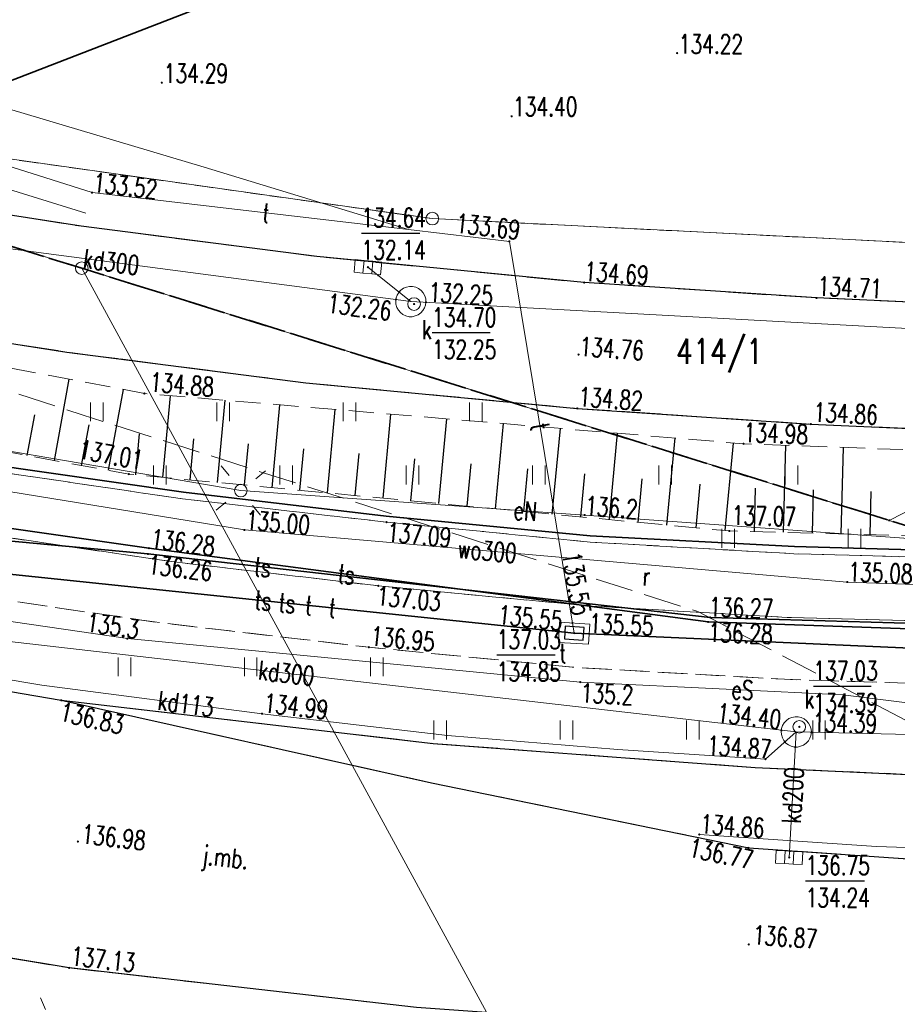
# Model space of a CAD drawing. Header units: metres. Extents: x 8438000 to 8438800, y 5890500 to 5891000.
# Tile 22 of 40: x 8438605 to 8438639, y 5890632 to 5890671. Entities that reach past the tile are written whole.
import ezdxf
from ezdxf.enums import TextEntityAlignment as Align

# ---------------------------------------------------------------- set-up
doc = ezdxf.new("R2010")
doc.units = ezdxf.units.M
doc.header["$MEASUREMENT"] = 0
for name, pattern in [('0.5_0.5', [1, 0.5, -0.5]), ('1.0_0.5', [1.5, 1, -0.5]), ('1.5_0.5', [2, 1.5, -0.5]), ('1.5_1.0', [2.5, 1.5, -1]), ('219-500', [0])]:
    doc.linetypes.add(name, pattern=pattern)
doc.layers.get('0').update_dxf_attribs({"color": 2, "linetype": 'CONTINUOUS', "lineweight": 5})
for name, color, linetype in [('000 Inne (niezydentyfikowane)', 7, 'CONTINUOUS'), ('202-punkt graniczny', 7, 'CONTINUOUS'), ('203-punkt graniczny', 7, 'CONTINUOUS'), ('211-numer działki ewidencyjnej', 7, 'CONTINUOUS'), ('216-obręb ewidencyjny', 7, 'CONTINUOUS'), ('218-kontur użytku gruntowego', 7, 'CONTINUOUS'), ('219-działka ewidencyjna', 7, 'CONTINUOUS'), ('chodnik', 7, 'CONTINUOUS'), ('droga dla rowerów', 7, 'CONTINUOUS'), ('droga dla rowerów-Atr17', 7, 'CONTINUOUS'), ('jezdnia', 7, 'CONTINUOUS'), ('jezdnia-Atr17', 7, 'CONTINUOUS'), ('komora podziemna', 7, 'CONTINUOUS'), ('kratka ściekowa', 7, 'CONTINUOUS'), ('krawężnik', 7, 'CONTINUOUS'), ('latarnia', 7, 'CONTINUOUS'), ('obudowa ochronna przewodu', 7, 'CONTINUOUS'), ('ogrodzenie trwałe', 7, 'CONTINUOUS'), ('pikieta sztuczna', 7, 'CONTINUOUS'), ('pikieta sztuczna-Atr2', 7, 'CONTINUOUS'), ('przewód elektroenergetyczny podziemny', 7, 'CONTINUOUS'), ('przewód elektroenergetyczny podziemny-Atr1', 7, 'CONTINUOUS'), ('przewód kanalizacyjny', 7, 'CONTINUOUS'), ('przewód kanalizacyjny-Atr1', 7, 'CONTINUOUS'), ('przewód telekomunikacyjny podziemny', 7, 'CONTINUOUS'), ('przewód telekomunikacyjny podziemny - ob. projektowany', 7, 'CONTINUOUS'), ('przewód telekomunikacyjny podziemny-Atr1', 7, 'CONTINUOUS'), ('przewód wodociągowy', 7, 'CONTINUOUS'), ('przewód wodociągowy-Atr1', 7, 'CONTINUOUS'), ('rzedna', 7, 'CONTINUOUS'), ('rzedna-Atr2', 7, 'CONTINUOUS'), ('rzedna-Atr3', 7, 'CONTINUOUS'), ('skarpa nieumocniona', 7, 'CONTINUOUS'), ('trawnik', 7, 'CONTINUOUS'), ('właz do komory lub kanału - okrągły', 7, 'CONTINUOUS'), ('właz do komory lub kanału - okrągły-Atr17', 7, 'CONTINUOUS'), ('właz do komory lub kanału - prostokątny', 7, 'CONTINUOUS'), ('właz do komory lub kanału - prostokątny-Atr17', 7, 'CONTINUOUS')]:
    doc.layers.add(name, color=color, linetype=linetype)
doc.styles.get("Standard").update_dxf_attribs({"font": 'simplex.shx', "width": 0.75})
doc.linetypes.add('902-500', pattern='A,3.75,0,[1,ksztalty.shx,S=0.5,R=0,X=0,Y=0],3.75', length=7.5)

# ---------------------------------------------------------------- blocks, each defined once
blk = doc.blocks.new('203')
at = {"linetype": 'Continuous', "lineweight": 0}
h = blk.add_hatch(color=0, dxfattribs=at)
edge = h.paths.add_edge_path()
edge.add_arc((0, 0), 0.045, 0, 360)
blk = doc.blocks.new('202')
at = {"color": 0, "linetype": 'Continuous', "lineweight": 0}
blk.add_circle((0, 0), 0.25, dxfattribs=at)
blk = doc.blocks.new('PW01')
at = {"linetype": 'Continuous', "lineweight": 13}
h = blk.add_hatch(color=0, dxfattribs=at)
edge = h.paths.add_edge_path()
edge.add_arc((0, 0), 0.045, 0, 360)
blk = doc.blocks.new('US05')
at = {"color": 0, "linetype": 'Continuous', "lineweight": 13}
for p, q in [((-0.525, -0.25), (-0.525, 0.25)), ((-0.525, 0.25), (-0.175, 0.25)), ((-0.175, -0.25), (-0.175, 0.25)), ((-0.175, 0.25), (0.175, 0.25)), ((0.175, -0.25), (0.175, 0.25)), ((0.175, 0.25), (0.525, 0.25)), ((0.525, -0.25), (0.525, 0.25)), ((-0.525, -0.25), (-0.175, -0.25)), ((-0.175, -0.25), (0.175, -0.25)), ((0.175, -0.25), (0.525, -0.25))]:
    blk.add_line(p, q, dxfattribs=at)
blk = doc.blocks.new('US22')
at = {"color": 0, "linetype": 'Continuous', "lineweight": 13}
blk.add_circle((0, 0), 0.25, dxfattribs=at)
blk = doc.blocks.new('SM01')
at = {"color": 0, "linetype": 'Continuous', "lineweight": 13}
for p, q in [((-0.53, 0.531), (-0.883, 0.884)), ((0.531, 0.531), (0.884, 0.884)), ((-0.53, -0.53), (-0.883, -0.883)), ((0.531, -0.53), (0.884, -0.883))]:
    blk.add_line(p, q, dxfattribs=at)
blk.add_circle((0, 0), 0.25, dxfattribs=at)
blk = doc.blocks.new('SUPWP')
at = {"color": 0, "linetype": 'Continuous'}
blk.add_lwpolyline([(-0.375, -0.25), (0.375, -0.25), (0.375, 0.25), (-0.375, 0.25)], close=True, dxfattribs=at)
blk = doc.blocks.new('TU04')
at = {"color": 0, "linetype": 'Continuous', "lineweight": 13}
for p, q in [((0, 0), (0, 0.75)), ((0.5, 0), (0.5, 0.75))]:
    blk.add_line(p, q, dxfattribs=at)

msp = doc.modelspace()

# ---------------------------------------------------------------- linework, layer by layer
at = {"layer": '000 Inne (niezydentyfikowane)', "color": 7, "linetype": 'Continuous', "lineweight": 25, "flags": 128}
for points in [[(8438605.9, 5890654), (8438606.49, 5890657.22)], [(8438608.04, 5890653.61), (8438608.63, 5890656.81)], [(8438610.19, 5890653.33), (8438610.5, 5890656.56)], [(8438612.35, 5890653.13), (8438612.66, 5890656.38)], [(8438614.52, 5890652.92), (8438614.83, 5890656.2)], [(8438616.71, 5890652.72), (8438617.02, 5890656.02)], [(8438604.82, 5890654.2), (8438605.12, 5890655.81)], [(8438618.91, 5890652.51), (8438619.22, 5890655.83)], [(8438621.12, 5890652.3), (8438621.44, 5890655.65)], [(8438606.97, 5890653.8), (8438607.27, 5890655.41)], [(8438623.36, 5890652.09), (8438623.68, 5890655.46)], [(8438625.61, 5890651.87), (8438625.93, 5890655.27)], [(8438609.12, 5890653.43), (8438609.27, 5890655.05)], [(8438627.87, 5890651.66), (8438628.19, 5890655.08)], [(8438630.15, 5890651.44), (8438630.48, 5890654.89)], [(8438611.27, 5890653.23), (8438611.42, 5890654.85)], [(8438613.43, 5890653.03), (8438613.59, 5890654.66)], [(8438632.45, 5890651.23), (8438632.78, 5890654.69)], [(8438634.76, 5890651.16), (8438634.85, 5890654.6)], [(8438637.05, 5890651.1), (8438637.14, 5890654.52)], [(8438615.61, 5890652.82), (8438615.77, 5890654.46)], [(8438617.8, 5890652.61), (8438617.96, 5890654.27)], [(8438620.01, 5890652.4), (8438620.17, 5890654.07)], [(8438622.24, 5890652.19), (8438622.4, 5890653.87)], [(8438624.48, 5890651.98), (8438624.64, 5890653.67)], [(8438626.74, 5890651.77), (8438626.9, 5890653.47)], [(8438629.01, 5890651.55), (8438629.17, 5890653.27)], [(8438631.3, 5890651.34), (8438631.46, 5890653.06)], [(8438633.61, 5890651.19), (8438633.65, 5890652.91)], [(8438635.91, 5890651.13), (8438635.95, 5890652.84)], [(8438638.19, 5890651.07), (8438638.24, 5890652.77)]]:
    msp.add_lwpolyline(points, dxfattribs=at)
at = {"layer": '216-obręb ewidencyjny', "color": 3, "linetype": '1.5_1.0', "lineweight": 35, "flags": 128}
for points in [[(8438740.642, 5890619.488), (8438710.05, 5890629.46), (8438692.29, 5890634.99), (8438638.95, 5890651.63), (8438606.98, 5890661.61), (8438575.88, 5890671.25), (8438571.42, 5890672.63), (8438527.73, 5890686.19), (8438509.75, 5890691.76), (8438488.49, 5890698.42), (8438449.82, 5890710.52), (8438415.26, 5890721.35), (8438396.385, 5890727.204)], [(8438396.385, 5890727.204), (8438415.26, 5890721.35), (8438449.82, 5890710.52), (8438488.49, 5890698.42), (8438509.75, 5890691.76), (8438527.73, 5890686.19), (8438571.42, 5890672.63), (8438575.88, 5890671.25), (8438606.98, 5890661.61), (8438638.95, 5890651.63), (8438692.29, 5890634.99), (8438710.05, 5890629.46), (8438740.642, 5890619.488)]]:
    msp.add_lwpolyline(points, dxfattribs=at)
at = {"layer": '218-kontur użytku gruntowego', "color": 3, "linetype": '0.5_0.5', "lineweight": 18, "flags": 128}
for points in [[(8438606.98, 5890661.61), (8438575.88, 5890671.25)], [(8438575.88, 5890671.25), (8438606.98, 5890661.61)], [(8438599.82, 5890666.54), (8438620.86, 5890663.57)], [(8438620.86, 5890663.57), (8438599.82, 5890666.54)], [(8438620.86, 5890663.57), (8438658.58, 5890661.68)], [(8438658.58, 5890661.68), (8438620.86, 5890663.57)], [(8438638.95, 5890651.63), (8438606.98, 5890661.61)], [(8438606.98, 5890661.61), (8438638.95, 5890651.63)], [(8438678.26, 5890639.37), (8438638.95, 5890651.63)], [(8438638.95, 5890651.63), (8438678.26, 5890639.37)]]:
    msp.add_lwpolyline(points, dxfattribs=at)
at = {"layer": '219-działka ewidencyjna', "color": 3, "linetype": '219-500', "lineweight": 18, "flags": 128}
for points in [[(8438606.98, 5890661.61), (8438575.88, 5890671.25)], [(8438599.82, 5890666.54), (8438620.86, 5890663.57)], [(8438620.86, 5890663.57), (8438658.58, 5890661.68)], [(8438606.98, 5890661.61), (8438638.62, 5890603.482)], [(8438638.95, 5890651.63), (8438606.98, 5890661.61)], [(8438638.95, 5890651.63), (8438658.58, 5890661.68)], [(8438692.29, 5890634.99), (8438638.95, 5890651.63)]]:
    msp.add_lwpolyline(points, dxfattribs=at)
at = {"layer": 'chodnik', "color": 7, "linetype": '1.0_0.5', "lineweight": 18, "flags": 128}
msp.add_lwpolyline([(8438574.17, 5890655.64), (8438575.6, 5890654.69), (8438577.24, 5890653.9), (8438578.86, 5890653.37), (8438580.78, 5890652.82), (8438582.69, 5890652.35), (8438585.92, 5890651.72), (8438594.02, 5890650.07), (8438602.25, 5890648.72), (8438610.08, 5890647.58), (8438618.35, 5890646.61), (8438626.4, 5890645.82), (8438634.8, 5890645.34), (8438648.32, 5890644.92), (8438649.04, 5890644.76), (8438649.78, 5890644.43), (8438650.44, 5890643.83), (8438650.71, 5890642.99), (8438650.67, 5890641.36), (8438677.06, 5890640.88), (8438677.11, 5890642.21), (8438677.35, 5890643.07), (8438677.68, 5890643.56), (8438678.31, 5890644.09), (8438679.08, 5890644.29), (8438695.25, 5890644.05), (8438700.34, 5890643.99), (8438699.61, 5890645.57), (8438698.83, 5890646.25), (8438697.93, 5890646.46), (8438678.91, 5890646.81), (8438647.2, 5890647.46), (8438634.91, 5890647.79), (8438626.98, 5890648.25), (8438618.72, 5890649.04), (8438610.54, 5890650), (8438602.62, 5890651.16), (8438594.52, 5890652.47), (8438586.52, 5890654.1), (8438582.66, 5890654.86), (8438579.74, 5890655.38), (8438577.79, 5890655.63), (8438576.27, 5890655.63)], close=True, dxfattribs=at)
at = {"layer": 'droga dla rowerów', "color": 7, "linetype": '1.0_0.5', "lineweight": 18, "flags": 128}
for points in [[(8438514.32, 5890673.22), (8438535.12, 5890666.63), (8438546.96, 5890662.82), (8438556.44, 5890659.9), (8438568.04, 5890656.38), (8438569.32, 5890656.05), (8438570.65, 5890655.86), (8438572.4, 5890655.75), (8438574.17, 5890655.64), (8438576.27, 5890655.63), (8438577.79, 5890655.63), (8438579.74, 5890655.38), (8438582.66, 5890654.86), (8438586.52, 5890654.1), (8438594.52, 5890652.47), (8438602.62, 5890651.16), (8438610.54, 5890650), (8438618.72, 5890649.04), (8438626.98, 5890648.25), (8438634.91, 5890647.79), (8438647.2, 5890647.46), (8438678.91, 5890646.81), (8438697.93, 5890646.46), (8438698.83, 5890646.25), (8438699.61, 5890645.57), (8438700.34, 5890643.99), (8438701.24, 5890640.29), (8438703.92, 5890640.3), (8438703.42, 5890642.13), (8438703.21, 5890643.06), (8438703.28, 5890644.07), (8438703.65, 5890645.01), (8438704.05, 5890645.54), (8438704.63, 5890645.91), (8438705.25, 5890646.17), (8438705.89, 5890646.27), (8438713, 5890646.19), (8438713.51, 5890647.53), (8438713.84, 5890649.1), (8438712.03, 5890648.81), (8438711.09, 5890648.83), (8438710.28, 5890649.14), (8438709.49, 5890649.79), (8438708.85, 5890650.7), (8438700.2, 5890675.74), (8438697.22, 5890683.4), (8438694.33, 5890690.89), (8438691.54, 5890698.72), (8438689.49, 5890705.32), (8438687.41, 5890713.27), (8438686.19, 5890718.14), (8438684.6, 5890723.38), (8438682.42, 5890730.05), (8438680.2, 5890735.84), (8438674.16, 5890750.99), (8438667, 5890768.57), (8438665.918, 5890771.155)], [(8438663.663, 5890770.079), (8438664.66, 5890767.73), (8438671.75, 5890750.07), (8438677.68, 5890735.08), (8438679.99, 5890729.12), (8438682.13, 5890722.62), (8438683.73, 5890717.53), (8438684.91, 5890712.7), (8438686.96, 5890704.91), (8438689.15, 5890697.87), (8438691.9, 5890690.07), (8438694.8, 5890682.53), (8438697.79, 5890674.87), (8438706.17, 5890650.89), (8438706.33, 5890650.19), (8438706.24, 5890649.63), (8438705.82, 5890649.25), (8438704.21, 5890648.95), (8438695.8, 5890649.09), (8438678.9, 5890649.27), (8438647.29, 5890649.97), (8438635.17, 5890650.31), (8438627.11, 5890650.77), (8438619.05, 5890651.56), (8438610.97, 5890652.48), (8438602.97, 5890653.66), (8438594.98, 5890654.98), (8438587.05, 5890656.59), (8438583.08, 5890657.36), (8438580.41, 5890657.85), (8438578.42, 5890658.11), (8438576.96, 5890658.21), (8438574.48, 5890658.14), (8438571.99, 5890658.26), (8438570.61, 5890658.38), (8438569.02, 5890658.69), (8438557.18, 5890662.35), (8438547.75, 5890665.25), (8438536.05, 5890668.99), (8438514.5, 5890675.86), (8438514.28, 5890674.49), (8438514.32, 5890673.22)]]:
    msp.add_lwpolyline(points, dxfattribs=at)
at = {"layer": 'jezdnia', "color": 7, "linetype": '1.5_0.5', "lineweight": 18, "flags": 128}
for points in [[(8438667.438, 5890771.88), (8438667.98, 5890770.28), (8438670.77, 5890762.96), (8438673.14, 5890757.14), (8438678.23, 5890745.55), (8438683.07, 5890734.72), (8438683.88, 5890732.8), (8438684.62, 5890730.87), (8438686.81, 5890724.28), (8438690.88, 5890712.21), (8438695.45, 5890699.89), (8438700.28, 5890688.21), (8438705.19, 5890676.16), (8438709.35, 5890664.8), (8438713.6, 5890652.01), (8438713.89, 5890650.7), (8438714.12, 5890649.16), (8438714.04, 5890647.84), (8438713.76, 5890646.21), (8438713.32, 5890644.53), (8438712.54, 5890642.65), (8438711.74, 5890641.33), (8438710.56, 5890639.98), (8438708.99, 5890638.8), (8438706.89, 5890637.78), (8438704.75, 5890637.15), (8438703.11, 5890636.9), (8438699.29, 5890636.87), (8438677.08, 5890637.39), (8438650.89, 5890637.97), (8438640.07, 5890638.21), (8438633.39, 5890638.67), (8438620.83, 5890641.24), (8438606.17, 5890644.51), (8438593.58, 5890646.66), (8438579.66, 5890649.57), (8438566.24, 5890653.19), (8438551.45, 5890657.75), (8438522.87, 5890666.81), (8438520.08, 5890667.71), (8438509.44, 5890671.08), (8438497.35, 5890674.89), (8438494.53, 5890675.75), (8438466.36, 5890684.67), (8438436.81, 5890693.96), (8438408.4, 5890702.97), (8438390.761, 5890708.526)], [(8438387.76, 5890698.558), (8438405.27, 5890693.02), (8438433.91, 5890683.95), (8438462.72, 5890674.82), (8438491.13, 5890665.85), (8438519.84, 5890656.79), (8438548.09, 5890647.87), (8438563.61, 5890643.05), (8438577.2, 5890639.46), (8438591.66, 5890636.38), (8438606.48, 5890633.92), (8438620.23, 5890632.36), (8438633.16, 5890631.43), (8438640.17, 5890631.17), (8438646.24, 5890631.04), (8438648.08, 5890630.8), (8438649.61, 5890630.24), (8438650.69, 5890629.56), (8438651.92, 5890628.57), (8438652.75, 5890627.49), (8438653.47, 5890626.11), (8438653.93, 5890624.73), (8438654.13, 5890623.22), (8438654.06, 5890621.73), (8438653.65, 5890620.17), (8438652.99, 5890618.96), (8438651.8, 5890617.43), (8438650.63, 5890616.38), (8438649.31, 5890615.62), (8438647.72, 5890615.15), (8438646.23, 5890614.96), (8438644.97, 5890615.1), (8438642.35, 5890615.84), (8438614.79, 5890626.24), (8438608.4, 5890628.34), (8438603.85, 5890629.56), (8438581.41, 5890634.83), (8438575.98, 5890636.25), (8438572.32, 5890637.4), (8438559.37, 5890641.54), (8438516.62, 5890655.13), (8438472.47, 5890669.09), (8438415.53, 5890687.06), (8438386.871, 5890695.608)]]:
    msp.add_lwpolyline(points, dxfattribs=at)
for points in [[(8438515.55, 5890671.17), (8438514.61, 5890672.24), (8438514.32, 5890673.22), (8438514.28, 5890674.49), (8438514.5, 5890675.86), (8438515.04, 5890677.08), (8438515.73, 5890678.03), (8438516.4, 5890678.74), (8438517.23, 5890679.3), (8438518.63, 5890679.93), (8438520.13, 5890680.24), (8438521.63, 5890680.23), (8438524.56, 5890679.5), (8438539.76, 5890674.41), (8438554.91, 5890669.51), (8438570.53, 5890665.26), (8438579.27, 5890663.21), (8438588.19, 5890661.35), (8438597.03, 5890659.75), (8438606.39, 5890658.29), (8438615.86, 5890657.07), (8438626.6, 5890656.06), (8438635.85, 5890655.44), (8438646.64, 5890654.96), (8438659.57, 5890654.41), (8438664.96, 5890654.15), (8438670.89, 5890653.99), (8438673.86, 5890653.97), (8438676.84, 5890654.28), (8438679.18, 5890655.06), (8438681.92, 5890656.33), (8438684.46, 5890657.92), (8438686.76, 5890659.83), (8438688.58, 5890662.21), (8438690.07, 5890664.81), (8438691.3, 5890667.55), (8438692.18, 5890670.44), (8438692.49, 5890673.36), (8438692.2, 5890676.36), (8438691.49, 5890679.3), (8438690.29, 5890683.08), (8438687.81, 5890689.63), (8438686.06, 5890694.34), (8438684.79, 5890698.13), (8438683.3, 5890702.94), (8438682.01, 5890707.75), (8438677.97, 5890724.29), (8438668.65, 5890719.82), (8438669.7, 5890720.1), (8438670.76, 5890720.07), (8438671.77, 5890719.79), (8438672.9, 5890719.18), (8438673.78, 5890718.36), (8438674.51, 5890717.28), (8438674.94, 5890716.06), (8438675.62, 5890713.13), (8438676.29, 5890710.17), (8438679.1, 5890699.55), (8438681.3, 5890692.9), (8438682.99, 5890688.19), (8438684.13, 5890685.36), (8438685.23, 5890682.61), (8438685.94, 5890679.67), (8438686.24, 5890676.68), (8438686.01, 5890673.61), (8438685.21, 5890670.67), (8438683.99, 5890667.9), (8438682.31, 5890665.37), (8438680.23, 5890663.15), (8438677.75, 5890661.43), (8438674.94, 5890660.21), (8438671.01, 5890659.41), (8438668.03, 5890659.06), (8438665.74, 5890659.08), (8438664.93, 5890659.15), (8438659.74, 5890659.41), (8438646.9, 5890659.94), (8438636.07, 5890660.43), (8438626.87, 5890661.04), (8438616.29, 5890662.07), (8438606.96, 5890663.27), (8438597.68, 5890664.71), (8438589.16, 5890666.29), (8438580.25, 5890668.08), (8438571.83, 5890669.99), (8438570.62, 5890670.29), (8438570.22, 5890670.6), (8438569.98, 5890671.09), (8438570.04, 5890671.61), (8438570.28, 5890672.03), (8438571.87, 5890672.89), (8438566.11, 5890675.07), (8438563.24, 5890673.55), (8438562.29, 5890673.21), (8438560.92, 5890672.91), (8438556.11, 5890674.33), (8438541.35, 5890679.02), (8438524.02, 5890685.61), (8438521.25, 5890686.58), (8438519.79, 5890686.97), (8438518.26, 5890687.08), (8438516.81, 5890686.95), (8438515.38, 5890686.63), (8438513.96, 5890686.13), (8438512.66, 5890685.4), (8438511.68, 5890684.61), (8438510.24, 5890683.22), (8438509.74, 5890682.58), (8438509.24, 5890681.55), (8438508.81, 5890680.1), (8438508.5, 5890678.92), (8438507.91, 5890677.76), (8438506.85, 5890676.63), (8438505.69, 5890675.83), (8438504.08, 5890675.11), (8438502.71, 5890674.8), (8438501.2, 5890674.7), (8438499.18, 5890674.76), (8438497.35, 5890674.89), (8438509.44, 5890671.08), (8438520.08, 5890667.71), (8438518.31, 5890669.01), (8438516.68, 5890670.18)], [(8438606.17, 5890644.51), (8438620.83, 5890641.24), (8438633.39, 5890638.67), (8438640.07, 5890638.21), (8438650.89, 5890637.97), (8438677.08, 5890637.39), (8438699.29, 5890636.87), (8438703.11, 5890636.9), (8438704.75, 5890637.15), (8438706.89, 5890637.78), (8438708.99, 5890638.8), (8438710.56, 5890639.98), (8438711.74, 5890641.33), (8438712.54, 5890642.65), (8438713.32, 5890644.53), (8438713.76, 5890646.21), (8438714.04, 5890647.84), (8438714.12, 5890649.16), (8438713.89, 5890650.7), (8438713.84, 5890649.1), (8438713.51, 5890647.53), (8438713, 5890646.19), (8438711.64, 5890644.02), (8438710.51, 5890642.76), (8438709.03, 5890641.67), (8438707.4, 5890640.92), (8438705.24, 5890640.42), (8438703.92, 5890640.3), (8438701.24, 5890640.29), (8438677.06, 5890640.88), (8438650.67, 5890641.36), (8438639.68, 5890641.58), (8438633.64, 5890641.85), (8438620.9, 5890642.8)]]:
    msp.add_lwpolyline(points, close=True, dxfattribs=at)
at = {"layer": 'komora podziemna', "color": 34, "linetype": 'Continuous', "lineweight": 18, "flags": 128}
for points in [[(8438619.52, 5890659.95), (8438619.46, 5890660.06), (8438619.42, 5890660.18), (8438619.41, 5890660.3), (8438619.43, 5890660.43), (8438619.47, 5890660.54), (8438619.53, 5890660.65), (8438619.62, 5890660.74), (8438619.72, 5890660.82), (8438619.84, 5890660.86), (8438619.96, 5890660.89), (8438620.08, 5890660.89), (8438620.21, 5890660.86), (8438620.32, 5890660.8), (8438620.42, 5890660.73), (8438620.5, 5890660.63), (8438620.56, 5890660.52), (8438620.6, 5890660.4), (8438620.61, 5890660.28), (8438620.59, 5890660.15), (8438620.55, 5890660.04), (8438620.49, 5890659.93), (8438620.4, 5890659.84), (8438620.3, 5890659.76), (8438620.18, 5890659.72), (8438620.06, 5890659.69), (8438619.94, 5890659.69), (8438619.81, 5890659.72), (8438619.7, 5890659.78), (8438619.6, 5890659.85)], [(8438634.78, 5890642.92), (8438634.72, 5890643.03), (8438634.68, 5890643.15), (8438634.67, 5890643.27), (8438634.69, 5890643.4), (8438634.73, 5890643.51), (8438634.79, 5890643.62), (8438634.88, 5890643.71), (8438634.98, 5890643.79), (8438635.1, 5890643.83), (8438635.22, 5890643.86), (8438635.34, 5890643.86), (8438635.47, 5890643.83), (8438635.58, 5890643.77), (8438635.68, 5890643.7), (8438635.76, 5890643.6), (8438635.82, 5890643.49), (8438635.86, 5890643.37), (8438635.87, 5890643.25), (8438635.85, 5890643.12), (8438635.81, 5890643.01), (8438635.75, 5890642.9), (8438635.66, 5890642.81), (8438635.56, 5890642.73), (8438635.44, 5890642.69), (8438635.32, 5890642.66), (8438635.2, 5890642.66), (8438635.07, 5890642.69), (8438634.96, 5890642.75), (8438634.86, 5890642.82)]]:
    msp.add_lwpolyline(points, close=True, dxfattribs=at)
at = {"layer": 'komora podziemna', "color": 30, "linetype": 'Continuous', "lineweight": 18, "flags": 128}
msp.add_lwpolyline([(8438625.9, 5890647.6), (8438627.1, 5890647.52), (8438627.05, 5890646.73), (8438625.85, 5890646.8)], close=True, dxfattribs=at)
at = {"layer": 'krawężnik', "color": 7, "linetype": 'Continuous', "lineweight": 25, "flags": 128}
for points in [[(8438539.76, 5890674.41), (8438554.91, 5890669.51), (8438570.53, 5890665.26), (8438579.27, 5890663.21), (8438588.19, 5890661.35), (8438597.03, 5890659.75), (8438606.39, 5890658.29), (8438615.86, 5890657.07), (8438626.6, 5890656.06), (8438635.85, 5890655.44), (8438646.64, 5890654.96)], [(8438646.9, 5890659.94), (8438636.07, 5890660.43), (8438626.87, 5890661.04), (8438616.29, 5890662.07), (8438606.96, 5890663.27), (8438597.68, 5890664.71), (8438589.16, 5890666.29), (8438580.25, 5890668.08), (8438571.83, 5890669.99), (8438570.62, 5890670.29), (8438570.22, 5890670.6), (8438569.98, 5890671.09), (8438570.04, 5890671.61), (8438570.28, 5890672.03), (8438571.87, 5890672.89)], [(8438551.45, 5890657.75), (8438566.24, 5890653.19), (8438579.66, 5890649.57), (8438593.58, 5890646.66), (8438606.17, 5890644.51), (8438620.9, 5890642.8), (8438633.64, 5890641.85), (8438639.68, 5890641.58)], [(8438606.17, 5890644.51), (8438620.83, 5890641.24), (8438633.39, 5890638.67), (8438640.07, 5890638.21), (8438650.89, 5890637.97), (8438677.08, 5890637.39), (8438699.29, 5890636.87), (8438703.11, 5890636.9), (8438704.75, 5890637.15), (8438706.89, 5890637.78), (8438708.99, 5890638.8), (8438710.56, 5890639.98), (8438711.74, 5890641.33), (8438712.54, 5890642.65), (8438713.32, 5890644.53), (8438713.76, 5890646.21), (8438714.04, 5890647.84), (8438714.12, 5890649.16), (8438713.89, 5890650.7)], [(8438640.17, 5890631.17), (8438633.16, 5890631.43), (8438620.23, 5890632.36), (8438606.48, 5890633.92), (8438591.66, 5890636.38), (8438577.2, 5890639.46), (8438563.61, 5890643.05), (8438548.09, 5890647.87)]]:
    msp.add_lwpolyline(points, dxfattribs=at)
at = {"layer": 'obudowa ochronna przewodu', "color": 7, "linetype": 'Continuous', "lineweight": 35, "flags": 128}
for points in [[(8438655.54, 5890647.1), (8438631.86, 5890647.79), (8438609.6, 5890650.3), (8438600.65, 5890651.14), (8438599.45, 5890652.13), (8438584.45, 5890654.49), (8438562.96, 5890661.12), (8438548.29, 5890665.8), (8438544.76, 5890667.24), (8438544.22, 5890667.61), (8438543.06, 5890667.98), (8438542.08, 5890667.91), (8438518.26, 5890675.49), (8438502.3, 5890680.5), (8438494.48, 5890683.04), (8438493.52, 5890690.57)], [(8438656.85, 5890646.75), (8438631.78, 5890647.61), (8438609.64, 5890650.53), (8438601.43, 5890651.7), (8438599.3, 5890651.42), (8438584.41, 5890654.21), (8438562.92, 5890660.95), (8438548.24, 5890665.57), (8438543.59, 5890667.24), (8438518.16, 5890675.22), (8438502.18, 5890680.24), (8438493.32, 5890683.12), (8438491.44, 5890690.08)], [(8438568.73, 5890627.61), (8438578.09, 5890654.53), (8438601.34, 5890649.79), (8438626.48, 5890647.17), (8438642.45, 5890646.46), (8438661.48, 5890645.84), (8438668.96, 5890645.56)]]:
    msp.add_lwpolyline(points, dxfattribs=at)
at = {"layer": 'ogrodzenie trwałe', "color": 7, "linetype": '902-500', "lineweight": 35, "flags": 128}
for points in [[(8438517.61, 5890677.69), (8438536.86, 5890671.59), (8438548.44, 5890667.92), (8438558.12, 5890664.89), (8438565.79, 5890662.51), (8438569.7, 5890661.38), (8438571.7, 5890661), (8438573.71, 5890660.74), (8438575.7, 5890660.36), (8438577.46, 5890659.36), (8438579.14, 5890658.31), (8438583.14, 5890657.63), (8438587.08, 5890656.85), (8438595.03, 5890655.24), (8438603, 5890653.89), (8438611.01, 5890652.75), (8438619.04, 5890651.79), (8438627.11, 5890651.02), (8438635.2, 5890650.6), (8438647.35, 5890650.25), (8438679.71, 5890649.55), (8438695.86, 5890649.38), (8438703.91, 5890649.22), (8438699.85, 5890660.74), (8438695.19, 5890674.11), (8438692.24, 5890681.63), (8438689.31, 5890689.23), (8438686.56, 5890696.84), (8438685.3, 5890700.65), (8438684.22, 5890702.35), (8438684.24, 5890704.37), (8438682.25, 5890712.21)], [(8438630.47, 5890679.21), (8438597.56, 5890666.48), (8438581.48, 5890671.35), (8438579.35, 5890676.11)]]:
    msp.add_lwpolyline(points, dxfattribs=at)
at = {"layer": 'przewód elektroenergetyczny podziemny', "color": 1, "linetype": 'Continuous', "lineweight": 18, "flags": 128}
for points in [[(8438544.42, 5890669.43), (8438557.44, 5890665.46), (8438579.12, 5890658.84), (8438585.06, 5890657.62), (8438596.83, 5890655.61), (8438613.28, 5890652.81), (8438626.89, 5890651.84), (8438641.92, 5890650.76), (8438655.9, 5890650.41), (8438670.69, 5890650.04), (8438686.15, 5890649.73), (8438699.35, 5890649.46)], [(8438644.39, 5890635.01), (8438643.73, 5890640.62), (8438643.29, 5890643.07), (8438642.73, 5890644.03), (8438637.11, 5890644.72), (8438632.77, 5890644.94), (8438626.72, 5890645.23), (8438608.79, 5890646.95), (8438601.09, 5890648.08), (8438591.2, 5890650.58), (8438583.23, 5890652.11), (8438578.5, 5890652.83), (8438576.74, 5890653.26)]]:
    msp.add_lwpolyline(points, dxfattribs=at)
at = {"layer": 'przewód kanalizacyjny', "color": 34, "linetype": 'Continuous', "lineweight": 18, "flags": 128}
for points in [[(8438697.05, 5890686.31), (8438686.88, 5890673.08), (8438660.06, 5890658.11), (8438620.01, 5890660.29), (8438594.63, 5890663.63)], [(8438620.01, 5890660.29), (8438618.31, 5890661.65)], [(8438709.22, 5890657.27), (8438710.23, 5890654.76), (8438712.75, 5890653.75), (8438713.65, 5890650.42), (8438713.47, 5890646.3), (8438712.46, 5890643.35), (8438709.97, 5890640.42), (8438706.26, 5890637.89), (8438703.12, 5890637.18), (8438699.55, 5890637.2), (8438678.19, 5890637.57), (8438657.65, 5890638.05), (8438646, 5890638.47), (8438638.44, 5890638.72), (8438631.43, 5890639.2)], [(8438596.98, 5890647.66), (8438635.27, 5890643.26), (8438663.9, 5890642.59)], [(8438596.67, 5890646.57), (8438605.4, 5890645.11), (8438614.12, 5890643.98), (8438621.46, 5890643.12), (8438628.21, 5890642.56), (8438634.05, 5890642.18), (8438635.27, 5890643.26)], [(8438635.27, 5890643.26), (8438634.99, 5890638.29)]]:
    msp.add_lwpolyline(points, dxfattribs=at)
at = {"layer": 'przewód telekomunikacyjny podziemny', "color": 30, "linetype": 'Continuous', "lineweight": 18, "flags": 128}
for points in [[(8438469.63, 5890705.48), (8438476, 5890705.19), (8438501.43, 5890697.13), (8438518.31, 5890691.64), (8438532.98, 5890686.93), (8438548.56, 5890682.09), (8438577.62, 5890672.92), (8438599.3, 5890666.21), (8438607.14, 5890663.78)], [(8438619.92, 5890663.14), (8438611.83, 5890665.61), (8438591.32, 5890671.71), (8438576.24, 5890676.42), (8438566.83, 5890679.22), (8438552.34, 5890683.27), (8438546.71, 5890685.22), (8438527.87, 5890691.77), (8438510.86, 5890697.32), (8438496.26, 5890701.34), (8438494.89, 5890701.87), (8438489.14, 5890698.22), (8438488.6, 5890697.86), (8438487.48, 5890698.19)], [(8438619.92, 5890663.14), (8438611.83, 5890665.61), (8438591.32, 5890671.71), (8438576.24, 5890676.42), (8438566.83, 5890679.22), (8438552.34, 5890683.27), (8438546.71, 5890685.22), (8438527.87, 5890691.77), (8438510.86, 5890697.32), (8438496.26, 5890701.34), (8438494.89, 5890701.87), (8438489.14, 5890698.22), (8438488.6, 5890697.86), (8438487.48, 5890698.19)], [(8438607.39, 5890664.6), (8438596.33, 5890668.1), (8438583.63, 5890672.2), (8438578.04, 5890674.01), (8438578.59, 5890687.67), (8438574.75, 5890695.66)], [(8438655.54, 5890647.1), (8438631.86, 5890647.79), (8438609.6, 5890650.3), (8438600.65, 5890651.14), (8438599.45, 5890652.13), (8438584.45, 5890654.49), (8438562.96, 5890661.12), (8438548.29, 5890665.8), (8438544.76, 5890667.24), (8438544.22, 5890667.61), (8438543.06, 5890667.98), (8438542.08, 5890667.91), (8438518.26, 5890675.49), (8438502.3, 5890680.5), (8438494.48, 5890683.04), (8438493.52, 5890690.57)], [(8438668.96, 5890645.56), (8438661.48, 5890645.84), (8438642.45, 5890646.46), (8438626.48, 5890647.17), (8438601.34, 5890649.79), (8438578.09, 5890654.53), (8438568.73, 5890627.61), (8438541.95, 5890635.85), (8438511.79, 5890645.47), (8438485.7, 5890653.67), (8438498.42, 5890690.23)], [(8438656.85, 5890646.75), (8438631.78, 5890647.61), (8438609.64, 5890650.53), (8438601.43, 5890651.7), (8438599.3, 5890651.42), (8438584.41, 5890654.21), (8438562.92, 5890660.95), (8438548.24, 5890665.57), (8438543.59, 5890667.24), (8438518.16, 5890675.22), (8438502.18, 5890680.24), (8438493.32, 5890683.12), (8438491.44, 5890690.08)], [(8438626.48, 5890647.17), (8438623.91, 5890662.67), (8438619.92, 5890663.14), (8438607.39, 5890664.6)], [(8438668.96, 5890645.56), (8438661.48, 5890645.84), (8438642.45, 5890646.46), (8438626.48, 5890647.17), (8438601.34, 5890649.79), (8438578.09, 5890654.53), (8438568.73, 5890627.61), (8438541.95, 5890635.85), (8438511.79, 5890645.47), (8438485.7, 5890653.67), (8438454.62, 5890663.47)], [(8438668.96, 5890645.56), (8438661.48, 5890645.84), (8438642.45, 5890646.46), (8438626.48, 5890647.17), (8438601.34, 5890649.79), (8438578.09, 5890654.53), (8438568.73, 5890627.61), (8438588.8, 5890620.74), (8438604.569, 5890613.344)], [(8438668.96, 5890645.56), (8438661.48, 5890645.84), (8438642.45, 5890646.46), (8438626.48, 5890647.17), (8438601.34, 5890649.79), (8438578.09, 5890654.53), (8438568.73, 5890627.61), (8438571.05, 5890627.49)]]:
    msp.add_lwpolyline(points, dxfattribs=at)
at = {"layer": 'przewód telekomunikacyjny podziemny - ob. projektowany', "color": 30, "linetype": '1.5_0.5', "lineweight": 18, "flags": 128}
msp.add_lwpolyline([(8438394.511, 5890720.981), (8438395.9, 5890720.33), (8438404.34, 5890717.62), (8438415.34, 5890715.43), (8438436.07, 5890709.11), (8438484.15, 5890694.43), (8438531.71, 5890679.44), (8438570.83, 5890666.16), (8438573.66, 5890666.59), (8438607, 5890655.81), (8438631.37, 5890648.02), (8438639.99, 5890643.52), (8438650.02, 5890642.12), (8438684.92, 5890632.57), (8438693, 5890632.57), (8438708.17, 5890645.1), (8438708.16, 5890645.31), (8438708.14, 5890645.51), (8438707.25, 5890659.54), (8438703.47, 5890676.61), (8438700.72, 5890686.86)], dxfattribs=at)
at = {"layer": 'przewód wodociągowy', "color": 5, "linetype": 'Continuous', "lineweight": 18, "flags": 128}
msp.add_lwpolyline([(8438662.063, 5890769.315), (8438663.94, 5890765.05), (8438672.25, 5890746.19), (8438673.51, 5890740.26), (8438674.88, 5890737.07), (8438681.73, 5890721.09), (8438686.07, 5890701.57), (8438688.33, 5890696.15), (8438700.28, 5890668.36), (8438692.06, 5890647.71), (8438665.92, 5890648.19), (8438637.29, 5890649.19), (8438613.42, 5890651.25), (8438591.02, 5890654.9), (8438587.77, 5890655.43), (8438571.62, 5890659.38), (8438547.56, 5890666.89), (8438522.4, 5890674.77), (8438496.44, 5890683.22), (8438479.15, 5890688.81), (8438454.18, 5890696.46), (8438433.71, 5890703.14), (8438410.18, 5890710.52), (8438392.923, 5890715.706)], dxfattribs=at)
at = {"layer": 'rzedna-Atr2', "color": 7, "flags": 128}
for points in [[(8438618.06, 5890663), (8438620.368, 5890663)], [(8438620.85, 5890659.06), (8438623.154, 5890659.06)], [(8438623.41, 5890646.31), (8438625.718, 5890646.31)], [(8438635.95, 5890645.07), (8438638.233, 5890645.07)], [(8438635.64, 5890637.37), (8438637.974, 5890637.37)]]:
    msp.add_lwpolyline(points, dxfattribs=at)
at = {"layer": 'skarpa nieumocniona', "color": 7, "linetype": '1.0_0.5', "lineweight": 18, "flags": 128}
msp.add_lwpolyline([(8438579.98, 5890662.26), (8438578.94, 5890659.08), (8438579.41, 5890658.84), (8438608.85, 5890653.46), (8438632.62, 5890651.21), (8438675.79, 5890650.12), (8438685.73, 5890650.14), (8438675.9, 5890653.1), (8438633.18, 5890654.66), (8438609.47, 5890656.65)], close=True, dxfattribs=at)
msp.add_lwpolyline([(8438579.98, 5890662.26), (8438578.94, 5890659.08), (8438579.41, 5890658.84), (8438608.85, 5890653.46), (8438632.62, 5890651.21), (8438675.79, 5890650.12), (8438685.73, 5890650.14), (8438675.9, 5890653.1), (8438633.18, 5890654.66), (8438609.47, 5890656.65)], close=True, dxfattribs=at)
at = {"layer": 'trawnik', "color": 7, "linetype": '1.0_0.5', "lineweight": 18, "flags": 128}
for points in [[(8438515.73, 5890678.03), (8438536.79, 5890671.33), (8438548.4, 5890667.62), (8438557.99, 5890664.67), (8438567.59, 5890661.66), (8438570.01, 5890660.97), (8438571.54, 5890660.71), (8438573.5, 5890660.45), (8438575.48, 5890660.1), (8438576.45, 5890659.68), (8438577.39, 5890659.05), (8438578.42, 5890658.11), (8438580.41, 5890657.85), (8438583.08, 5890657.36), (8438587.05, 5890656.59), (8438594.98, 5890654.98), (8438602.97, 5890653.66), (8438610.97, 5890652.48), (8438619.05, 5890651.56), (8438627.11, 5890650.77), (8438635.17, 5890650.31), (8438647.29, 5890649.97), (8438678.9, 5890649.27), (8438695.8, 5890649.09), (8438704.21, 5890648.95), (8438695.42, 5890674.18), (8438692.51, 5890681.71), (8438689.59, 5890689.24), (8438686.81, 5890697.02), (8438684.59, 5890704.02), (8438682.54, 5890712.19), (8438681.35, 5890716.84), (8438679.84, 5890721.83), (8438678.87, 5890724.72), (8438677.97, 5890724.29), (8438682.01, 5890707.75), (8438683.3, 5890702.94), (8438684.79, 5890698.13), (8438686.06, 5890694.34), (8438687.81, 5890689.63), (8438690.29, 5890683.08), (8438691.49, 5890679.3), (8438692.2, 5890676.36), (8438692.49, 5890673.36), (8438692.18, 5890670.44), (8438691.3, 5890667.55), (8438690.07, 5890664.81), (8438688.58, 5890662.21), (8438686.76, 5890659.83), (8438684.46, 5890657.92), (8438681.92, 5890656.33), (8438679.18, 5890655.06), (8438676.84, 5890654.28), (8438673.86, 5890653.97), (8438670.89, 5890653.99), (8438664.96, 5890654.15), (8438659.57, 5890654.41), (8438646.64, 5890654.96), (8438635.85, 5890655.44), (8438626.6, 5890656.06), (8438615.86, 5890657.07), (8438606.39, 5890658.29), (8438597.03, 5890659.75), (8438588.19, 5890661.35), (8438579.27, 5890663.21), (8438570.53, 5890665.26), (8438554.91, 5890669.51), (8438539.76, 5890674.41), (8438524.56, 5890679.5), (8438521.63, 5890680.23), (8438520.13, 5890680.24), (8438518.63, 5890679.93), (8438517.23, 5890679.3), (8438516.4, 5890678.74)], [(8438405.27, 5890693.02), (8438433.91, 5890683.95), (8438462.72, 5890674.82), (8438491.13, 5890665.85), (8438519.84, 5890656.79), (8438548.09, 5890647.87), (8438563.61, 5890643.05), (8438577.2, 5890639.46), (8438591.66, 5890636.38), (8438606.48, 5890633.92), (8438620.23, 5890632.36), (8438633.16, 5890631.43), (8438640.17, 5890631.17), (8438646.24, 5890631.04), (8438648.08, 5890630.8), (8438649.61, 5890630.24), (8438650.69, 5890629.56), (8438651.92, 5890628.57), (8438652.75, 5890627.49), (8438653.47, 5890626.11), (8438653.93, 5890624.73), (8438654.13, 5890623.22), (8438654.06, 5890621.73), (8438653.65, 5890620.17), (8438652.99, 5890618.96), (8438651.8, 5890617.43), (8438650.63, 5890616.38), (8438649.31, 5890615.62), (8438647.72, 5890615.15), (8438646.23, 5890614.96), (8438644.97, 5890615.1), (8438642.35, 5890615.84), (8438614.79, 5890626.24), (8438608.4, 5890628.34), (8438603.85, 5890629.56), (8438581.41, 5890634.83), (8438575.98, 5890636.25), (8438572.32, 5890637.4), (8438559.37, 5890641.54), (8438516.62, 5890655.13), (8438472.47, 5890669.09), (8438415.53, 5890687.06), (8438386.87, 5890695.61), (8438387.76, 5890698.56)], [(8438650.67, 5890641.36), (8438650.71, 5890642.99), (8438650.44, 5890643.83), (8438649.78, 5890644.43), (8438649.04, 5890644.76), (8438648.32, 5890644.92), (8438634.8, 5890645.34), (8438626.4, 5890645.82), (8438618.35, 5890646.61), (8438610.08, 5890647.58), (8438602.25, 5890648.72), (8438594.02, 5890650.07), (8438585.92, 5890651.72), (8438582.69, 5890652.35), (8438580.78, 5890652.82), (8438578.86, 5890653.37), (8438577.24, 5890653.9), (8438575.6, 5890654.69), (8438574.17, 5890655.64), (8438572.4, 5890655.75), (8438570.65, 5890655.86), (8438569.32, 5890656.05), (8438568.04, 5890656.38), (8438556.44, 5890659.9), (8438546.96, 5890662.82), (8438535.12, 5890666.63), (8438514.32, 5890673.22), (8438514.61, 5890672.24), (8438515.55, 5890671.17), (8438516.68, 5890670.18), (8438518.31, 5890669.01), (8438520.08, 5890667.71), (8438522.87, 5890666.81), (8438551.45, 5890657.75), (8438566.24, 5890653.19), (8438579.66, 5890649.57), (8438593.58, 5890646.66), (8438606.17, 5890644.51), (8438620.9, 5890642.8), (8438633.64, 5890641.85), (8438639.68, 5890641.58)]]:
    msp.add_lwpolyline(points, close=True, dxfattribs=at)

# ---------------------------------------------------------------- block references
at = {"layer": '202-punkt graniczny', "color": 3, "linetype": 'Continuous', "lineweight": 18}
for p in [(8438620.86, 5890663.57), (8438606.98, 5890661.61)]:
    msp.add_blockref('202', p, dxfattribs=at)
at = {"layer": '203-punkt graniczny', "color": 3, "linetype": 'Continuous', "lineweight": 18}
msp.add_blockref('203', (8438638.95, 5890651.63), dxfattribs=at)
at = {"layer": 'kratka ściekowa', "color": 34, "linetype": 'Continuous', "lineweight": 18}
for p, rotation in [((8438618.31, 5890661.65), 354.436), ((8438634.99, 5890638.29), 357.274)]:
    msp.add_blockref('US05', p, dxfattribs=dict(at, rotation=rotation))
at = {"layer": 'latarnia', "color": 7, "linetype": 'Continuous', "lineweight": 18}
for p, rotation in [((8438613.28, 5890652.81), 353.32), ((8438605.84, 5890631.59), 338.126)]:
    msp.add_blockref('SM01', p, dxfattribs=dict(at, rotation=rotation))
at = {"layer": 'pikieta sztuczna', "color": 7, "linetype": 'Continuous', "lineweight": 13}
for p in [(8438630.55, 5890670.12), (8438610.15, 5890668.95), (8438624, 5890667.62), (8438626.87, 5890661.04), (8438636.07, 5890660.43), (8438626.65, 5890658.19), (8438609.46, 5890656.65), (8438626.6, 5890656.06), (8438635.85, 5890655.44), (8438633.18, 5890654.66), (8438608.85, 5890653.46), (8438619.05, 5890651.56), (8438632.62, 5890651.21), (8438618.72, 5890649.04), (8438618.35, 5890646.61), (8438606.17, 5890644.51), (8438606.83, 5890638.92), (8438633.38, 5890638.67), (8438633.39, 5890634.85), (8438606.48, 5890633.92)]:
    msp.add_blockref('PW01', p, dxfattribs=at)
at = {"layer": 'rzedna', "color": 30, "linetype": 'Continuous', "lineweight": 18}
for p in [(8438607.39, 5890664.6), (8438623.91, 5890662.67), (8438626.41, 5890647.57), (8438625.88, 5890647.23), (8438627.07, 5890647.14)]:
    msp.add_blockref('PW01', p, dxfattribs=at)
at = {"layer": 'rzedna', "color": 34, "linetype": 'Continuous', "lineweight": 18}
for p in [(8438618.31, 5890661.65), (8438618.72, 5890661.33), (8438614.12, 5890643.98), (8438634.82, 5890642.87), (8438634.05, 5890642.18), (8438631.43, 5890639.2), (8438635.01, 5890638.54), (8438634.99, 5890638.29)]:
    msp.add_blockref('PW01', p, dxfattribs=at)
at = {"layer": 'rzedna', "color": 32, "linetype": 'Continuous', "lineweight": 18}
for p in [(8438619.55, 5890660.67), (8438619.42, 5890660.37), (8438620.61, 5890660.26), (8438634.68, 5890643.32), (8438635.87, 5890643.24), (8438635.23, 5890642.66)]:
    msp.add_blockref('PW01', p, dxfattribs=at)
at = {"layer": 'rzedna', "color": 7, "linetype": 'Continuous', "lineweight": 18}
for p in [(8438620.14, 5890660.19), (8438626.48, 5890647.17), (8438635.39, 5890643.46)]:
    msp.add_blockref('PW01', p, dxfattribs=at)
at = {"layer": 'rzedna', "color": 1, "linetype": 'Continuous', "lineweight": 18}
for p in [(8438626.89, 5890651.84), (8438608.79, 5890646.95), (8438626.72, 5890645.23)]:
    msp.add_blockref('PW01', p, dxfattribs=at)
at = {"layer": 'rzedna', "color": 5, "linetype": 'Continuous', "lineweight": 18}
for p in [(8438613.42, 5890651.25), (8438637.29, 5890649.19)]:
    msp.add_blockref('PW01', p, dxfattribs=at)
at = {"layer": 'rzedna', "color": 7, "linetype": 'Continuous', "lineweight": 35}
for p in [(8438609.64, 5890650.53), (8438609.6, 5890650.3), (8438631.78, 5890647.61), (8438631.86, 5890647.79)]:
    msp.add_blockref('PW01', p, dxfattribs=at)
at = {"layer": 'trawnik', "color": 7, "linetype": 'Continuous', "lineweight": 18}
for p in [(8438607.329, 5890655.549), (8438612.329, 5890655.549), (8438617.329, 5890655.549), (8438622.329, 5890655.549), (8438609.829, 5890653.049), (8438614.829, 5890653.049), (8438619.829, 5890653.049), (8438624.829, 5890653.049), (8438629.829, 5890653.049), (8438634.829, 5890653.049), (8438632.329, 5890650.549), (8438637.329, 5890650.549), (8438608.419, 5890645.459), (8438613.419, 5890645.459), (8438618.419, 5890645.459), (8438620.919, 5890642.959), (8438625.919, 5890642.959), (8438630.919, 5890642.959), (8438635.919, 5890642.959)]:
    msp.add_blockref('TU04', p, dxfattribs=at)
at = {"layer": 'właz do komory lub kanału - okrągły', "color": 7, "linetype": 'Continuous', "lineweight": 18}
for p in [(8438620.14, 5890660.19), (8438635.39, 5890643.46)]:
    msp.add_blockref('US22', p, dxfattribs=at)
at = {"layer": 'właz do komory lub kanału - prostokątny', "color": 7, "linetype": 'Continuous', "lineweight": 18, "rotation": 356.186}
msp.add_blockref('SUPWP', (8438626.48, 5890647.17), dxfattribs=at)

# ---------------------------------------------------------------- texts
at = {"layer": '211-numer działki ewidencyjnej', "color": 3, "linetype": 'Continuous', "lineweight": 18, "width": 0.79}
msp.add_text('414/1', height=1, dxfattribs=at).set_placement((8438630.5, 5890658.82), align=Align.TOP_LEFT)
at = {"layer": 'droga dla rowerów-Atr17', "color": 7, "width": 0.72}
msp.add_text('r', height=0.75, rotation=356.733, dxfattribs=at).set_placement((8438629.17, 5890649.06))
msp.add_text('r', height=0.75, rotation=356.733, dxfattribs=at).set_placement((8438629.17, 5890649.06))
at = {"layer": 'jezdnia-Atr17', "color": 7, "width": 0.72}
msp.add_text('j.mb.', height=0.75, rotation=353.527, dxfattribs=at).set_placement((8438611.72, 5890638.03))
msp.add_text('j.mb.', height=0.75, rotation=353.527, dxfattribs=at).set_placement((8438611.72, 5890638.03))
msp.add_text('j.mb.', height=0.75, rotation=353.527, dxfattribs=at).set_placement((8438611.72, 5890638.03))
msp.add_text('j.mb.', height=0.75, rotation=353.527, dxfattribs=at).set_placement((8438611.72, 5890638.03))
msp.add_text('j.mb.', height=0.75, rotation=353.527, dxfattribs=at).set_placement((8438611.72, 5890638.03))
msp.add_text('j.mb.', height=0.75, rotation=353.527, dxfattribs=at).set_placement((8438611.72, 5890638.03))
msp.add_text('j.mb.', height=0.75, rotation=353.527, dxfattribs=at).set_placement((8438611.72, 5890638.03))
msp.add_text('j.mb.', height=0.75, rotation=353.527, dxfattribs=at).set_placement((8438611.72, 5890638.03))
msp.add_text('j.mb.', height=0.75, rotation=353.527, dxfattribs=at).set_placement((8438611.72, 5890638.03))
msp.add_text('j.mb.', height=0.75, rotation=353.527, dxfattribs=at).set_placement((8438611.72, 5890638.03))
msp.add_text('j.mb.', height=0.75, rotation=353.527, dxfattribs=at).set_placement((8438611.72, 5890638.03))
msp.add_text('j.mb.', height=0.75, rotation=353.527, dxfattribs=at).set_placement((8438611.72, 5890638.03))
at = {"layer": 'pikieta sztuczna-Atr2', "color": 7, "width": 0.72}
for s, p in [('134.22', (8438630.62, 5890670.1)), ('134.29', (8438610.23, 5890668.94)), ('134.40', (8438624.06, 5890667.63))]:
    msp.add_text(s, height=0.75, dxfattribs=at).set_placement(p)
for s, rotation, p in [('134.69', 356.206, (8438626.86, 5890661.11)), ('134.71', 357.409, (8438636.1, 5890660.53)), ('134.76', 356.165, (8438626.67, 5890658.14)), ('134.88', 355.202, (8438609.65, 5890656.74)), ('134.82', 356.165, (8438626.63, 5890656.15)), ('134.86', 357.452, (8438635.94, 5890655.54)), ('134.98', 357.908, (8438633.18, 5890654.74)), ('137.01', 349.643, (8438606.82, 5890654.09)), ('137.07', 358.554, (8438632.71, 5890651.46)), ('137.09', 354.402, (8438619.04, 5890650.81)), ('137.03', 354.537, (8438618.63, 5890648.28)), ('136.95', 354.395, (8438618.39, 5890646.69)), ('136.83', 347.426, (8438606.06, 5890643.71)), ('136.98', 353.527, (8438606.94, 5890638.86)), ('136.77', 348.436, (8438630.97, 5890638.33)), ('136.87', 356.061, (8438633.53, 5890634.86)), ('137.13', 353.527, (8438606.52, 5890634.03))]:
    msp.add_text(s, height=0.75, rotation=rotation, dxfattribs=at).set_placement(p)
at = {"layer": 'przewód elektroenergetyczny podziemny-Atr1', "color": 1, "width": 0.72}
msp.add_text('eN', height=0.75, rotation=355.923, dxfattribs=at).set_placement((8438624.08, 5890652.04), align=Align.MIDDLE_LEFT)
msp.add_text('eS', height=0.75, rotation=357.098, dxfattribs=at).set_placement((8438633.58, 5890644.9), align=Align.MIDDLE_RIGHT)
at = {"layer": 'przewód kanalizacyjny-Atr1', "color": 34, "width": 0.72}
for s, rotation, p in [('kd300', 352.503, (8438607.05, 5890662)), ('kd300', 353.444, (8438613.98, 5890645.71)), ('kd113', 352.616, (8438610, 5890644.51)), ('kd200', 86.775, (8438635.07, 5890639.64))]:
    msp.add_text(s, height=0.75, rotation=rotation, dxfattribs=at).set_placement(p, align=Align.MIDDLE_LEFT)
at = {"layer": 'przewód telekomunikacyjny podziemny-Atr1', "color": 30, "width": 0.72}
for s, rotation, p in [('t', 353.353, (8438614.14, 5890663.81)), ('t', 279.414, (8438625.1, 5890655.47)), ('ts', 353.567, (8438613.81, 5890649.82)), ('ts', 352.487, (8438617.13, 5890649.54)), ('ts', 354.05, (8438613.83, 5890648.49)), ('ts', 354.05, (8438614.78, 5890648.39)), ('t', 354.05, (8438615.83, 5890648.28)), ('t', 354.05, (8438616.77, 5890648.18))]:
    msp.add_text(s, height=0.75, rotation=rotation, dxfattribs=at).set_placement(p, align=Align.MIDDLE_LEFT)
at = {"layer": 'przewód wodociągowy-Atr1', "color": 5, "width": 0.72}
msp.add_text('wo300', height=0.75, rotation=355.067, dxfattribs=at).set_placement((8438621.87, 5890650.52), align=Align.MIDDLE_LEFT)
at = {"layer": 'rzedna-Atr2', "color": 7, "width": 0.72}
for s, rotation, p in [('133.52', 353.336, (8438607.4, 5890664.64)), ('133.69', 353.336, (8438621.76, 5890663.03)), ('132.25', 356.884, (8438620.7, 5890660.29)), ('136.2', 355.89, (8438626.89, 5890651.84)), ('135.00', 355.067, (8438613.45, 5890651.28)), ('136.28', 352.487, (8438609.68, 5890650.55)), ('135.08', 358, (8438637.32, 5890649.22)), ('135.55', 354.05, (8438623.44, 5890647.53)), ('136.27', 358.331, (8438631.81, 5890647.83)), ('135.3', 351.651, (8438607.13, 5890647.24)), ('135.55', 357.454, (8438627.06, 5890647.19)), ('134.99', 353.317, (8438614.16, 5890644.04)), ('134.39', 358.659, (8438635.92, 5890643.27)), ('134.87', 356.277, (8438631.72, 5890642.36)), ('134.86', 356.083, (8438631.45, 5890639.25))]:
    msp.add_text(s, height=0.75, rotation=rotation, dxfattribs=at).set_placement(p)
for s, p in [('134.64', (8438618.06, 5890663.008)), ('134.70', (8438620.85, 5890659.067)), ('137.03', (8438623.41, 5890646.317)), ('137.03', (8438635.95, 5890645.078)), ('136.75', (8438635.64, 5890637.378))]:
    msp.add_text(s, height=0.75, dxfattribs=at).set_placement(p, align=Align.BOTTOM_LEFT)
msp.add_text('132.26', height=0.75, rotation=352.503, dxfattribs=at).set_placement((8438619.29, 5890660.28), align=Align.TOP_RIGHT)
for s, rotation, p in [('136.26', 353.567, (8438609.66, 5890650.26)), ('136.28', 358.035, (8438631.81, 5890647.58)), ('135.2', 357.255, (8438626.76, 5890645.18))]:
    msp.add_text(s, height=0.75, rotation=rotation, dxfattribs=at).set_placement(p, align=Align.TOP_LEFT)
for s, rotation, p in [('135.55', 279.414, (8438626.41, 5890647.81)), ('134.40', 353.444, (8438634.63, 5890643.36))]:
    msp.add_text(s, height=0.75, rotation=rotation, dxfattribs=at).set_placement(p, align=Align.RIGHT)
at = {"layer": 'rzedna-Atr3', "color": 7, "width": 0.72}
for s, p in [('132.14', (8438618.06, 5890661.732)), ('132.25', (8438620.85, 5890657.792)), ('134.85', (8438623.41, 5890645.042)), ('134.39', (8438635.95, 5890643.803)), ('134.24', (8438635.64, 5890636.103))]:
    msp.add_text(s, height=0.75, dxfattribs=at).set_placement(p, align=Align.BOTTOM_LEFT)
at = {"layer": 'właz do komory lub kanału - okrągły-Atr17', "color": 7, "width": 0.72}
for p in [(8438620.44, 5890658.8), (8438635.59, 5890644.18)]:
    msp.add_text('k', height=0.75, dxfattribs=at).set_placement(p)
at = {"layer": 'właz do komory lub kanału - prostokątny-Atr17', "color": 7, "width": 0.72}
msp.add_text('t', height=0.75, dxfattribs=at).set_placement((8438625.89, 5890645.99))

doc.saveas('drawing.dxf')
